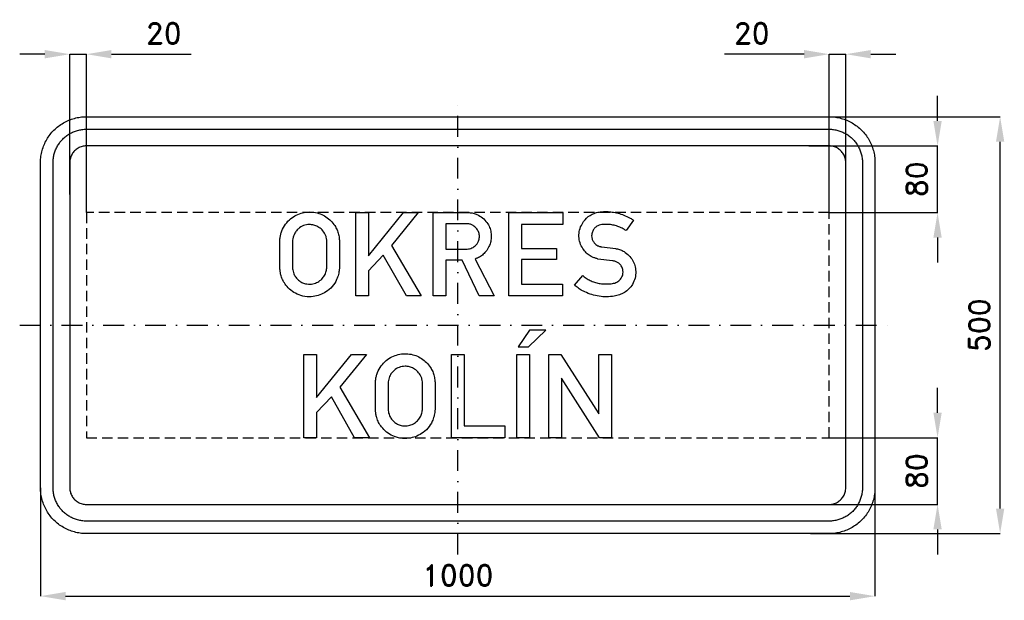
# Model space of a CAD drawing. Header units: millimetres. Extents: x -525 to 655, y -330 to 366.
import ezdxf

# ---------------------------------------------------------------- set-up
doc = ezdxf.new("R2010")
doc.units = ezdxf.units.MM
doc.header["$LTSCALE"] = 5
doc.linetypes.add('ČERCHOVANÁX2', pattern=[2, 1, -0.5, 0, -0.5])
doc.linetypes.add('ČÁRKOVANÁX2', pattern=[1.5, 1, -0.5])
doc.layers.add('Kóty', color=2, linetype='Continuous')
doc.layers.add('Značka', color=7, linetype='Continuous')
doc.styles.get("Standard").update_dxf_attribs({"font": 'romand.shx', "height": 25})
doc.dimstyles.get("Standard").update_dxf_attribs({"dimtxt": 25, "dimasz": 30, "dimexe": 0.18, "dimexo": 0.0625, "dimgap": 12.5, "dimtad": 1, "dimdec": 0, "dimzin": 0, "dimdsep": 46, "dimtxsty": 'Standard', "dimcen": 0.09, "dimadec": 0, "dimazin": 0, "dimtfac": 1, "dimtdec": 0, "dimtofl": 0, "dimtmove": 0, "dimatfit": 3, "dimfxl": 1, "dimtolj": 1, "dimtzin": 0, "dimarcsym": 0})

# ---------------------------------------------------------------- blocks, each defined once
blk = doc.blocks.new('*D2')
at = {"layer": 'Defpoints', "color": 0, "transparency": 16777216}
for p in [(411.9, 250), (650, 250), (422.8, -250)]:
    blk.add_point(p, dxfattribs=at)
at = {"layer": 'Kóty', "color": 0, "lineweight": -2, "transparency": 16777216}
for p, q in [((412, 250), (650.2, 250)), ((650, -220), (650, 220)), ((422.8, -250), (650.2, -250))]:
    blk.add_line(p, q, dxfattribs=at)
at = {"layer": 'Kóty', "color": 0, "transparency": 16777216}
for points in [[(645, 220), (655, 220), (650, 250)], [(645, -220), (655, -220), (650, -250)]]:
    blk.add_solid(points, dxfattribs=at)
at = {"layer": 'Kóty', "color": 0, "transparency": 16777216, "insert": (625, 0), "char_height": 25, "attachment_point": 5, "rotation": 90}
blk.add_mtext('\\A1;500', dxfattribs=at)
blk = doc.blocks.new('*D3')
at = {"layer": 'Defpoints', "color": 0, "transparency": 16777216}
for p in [(-500, -195), (500, -195), (500, -325)]:
    blk.add_point(p, dxfattribs=at)
at = {"layer": 'Kóty', "color": 0, "lineweight": -2, "transparency": 16777216}
for p, q in [((-500, -195.0625), (-500, -325.18)), ((500, -195.0625), (500, -325.18)), ((-470, -325), (470, -325))]:
    blk.add_line(p, q, dxfattribs=at)
at = {"layer": 'Kóty', "color": 0, "transparency": 16777216}
for points in [[(-470, -320), (-470, -330), (-500, -325)], [(470, -320), (470, -330), (500, -325)]]:
    blk.add_solid(points, dxfattribs=at)
at = {"layer": 'Kóty', "color": 0, "transparency": 16777216, "insert": (0, -300), "char_height": 25, "attachment_point": 5}
blk.add_mtext('\\A1;1000', dxfattribs=at)
blk = doc.blocks.new('*D4')
at = {"layer": 'Defpoints', "color": 0, "transparency": 16777216}
for p in [(-445, 325), (-465, 156.5), (-445, 135)]:
    blk.add_point(p, dxfattribs=at)
at = {"layer": 'Kóty', "color": 0, "lineweight": -2, "transparency": 16777216}
for p, q in [((-495, 325), (-525, 325)), ((-465, 156.6), (-465, 325.2)), ((-445, 135.1), (-445, 325.2)), ((-415, 325), (-319.5, 325))]:
    blk.add_line(p, q, dxfattribs=at)
at = {"layer": 'Kóty', "color": 0, "transparency": 16777216}
for points in [[(-495, 330), (-495, 320), (-465, 325)], [(-415, 330), (-415, 320), (-445, 325)]]:
    blk.add_solid(points, dxfattribs=at)
at = {"layer": 'Kóty', "color": 0, "transparency": 16777216, "insert": (-352.3, 350), "char_height": 25, "attachment_point": 5}
blk.add_mtext('\\A1;20', dxfattribs=at)
blk = doc.blocks.new('*D5')
at = {"layer": 'Defpoints', "color": 0, "transparency": 16777216}
for p in [(445, 325), (465, 155), (445, 135)]:
    blk.add_point(p, dxfattribs=at)
at = {"layer": 'Kóty', "color": 0, "lineweight": -2, "transparency": 16777216}
for p, q in [((415, 325), (319.5, 325)), ((445, 135.1), (445, 325.2)), ((465, 155.1), (465, 325.2)), ((495, 325), (525, 325))]:
    blk.add_line(p, q, dxfattribs=at)
at = {"layer": 'Kóty', "color": 0, "transparency": 16777216}
for points in [[(415, 330), (415, 320), (445, 325)], [(495, 330), (495, 320), (465, 325)]]:
    blk.add_solid(points, dxfattribs=at)
at = {"layer": 'Kóty', "color": 0, "transparency": 16777216, "insert": (352.3, 350), "char_height": 25, "attachment_point": 5}
blk.add_mtext('\\A1;20', dxfattribs=at)
blk = doc.blocks.new('*D6')
at = {"layer": 'Defpoints', "color": 0, "transparency": 16777216}
for p in [(420.7, 215), (575, 215), (445, 135)]:
    blk.add_point(p, dxfattribs=at)
at = {"layer": 'Kóty', "color": 0, "lineweight": -2, "transparency": 16777216}
for p, q in [((575, 245), (575, 275)), ((420.7, 215), (575.2, 215)), ((445.1, 135), (575.2, 135)), ((575, 105), (575, 75))]:
    blk.add_line(p, q, dxfattribs=at)
at = {"layer": 'Kóty', "color": 0, "transparency": 16777216}
for points in [[(570, 245), (580, 245), (575, 215)], [(570, 105), (580, 105), (575, 135)]]:
    blk.add_solid(points, dxfattribs=at)
at = {"layer": 'Kóty', "color": 0, "transparency": 16777216, "insert": (550, 175), "char_height": 25, "attachment_point": 5, "rotation": 90}
blk.add_mtext('\\A1;80', dxfattribs=at)
blk = doc.blocks.new('*D7')
at = {"layer": 'Defpoints', "color": 0, "transparency": 16777216}
for p in [(445, -135), (395.5, -215), (575, -215)]:
    blk.add_point(p, dxfattribs=at)
at = {"layer": 'Kóty', "color": 0, "lineweight": -2, "transparency": 16777216}
for p, q in [((575, -105), (575, -75)), ((445.1, -135), (575.2, -135)), ((395.6, -215), (575.2, -215)), ((575, -245), (575, -275))]:
    blk.add_line(p, q, dxfattribs=at)
at = {"layer": 'Kóty', "color": 0, "transparency": 16777216}
for points in [[(570, -105), (580, -105), (575, -135)], [(570, -245), (580, -245), (575, -215)]]:
    blk.add_solid(points, dxfattribs=at)
at = {"layer": 'Kóty', "color": 0, "transparency": 16777216, "insert": (550, -175), "char_height": 25, "attachment_point": 5, "rotation": 90}
blk.add_mtext('\\A1;80', dxfattribs=at)

msp = doc.modelspace()

# ---------------------------------------------------------------- linework, layer by layer
at = {"layer": 'Kóty'}
for points in [[(-465, 325), (-444.99, 325)], [(445.0625, 325), (465, 325)], [(575, 134.99), (575, 215)], [(575, -215), (575, -134.99)]]:
    msp.add_lwpolyline(points, dxfattribs=at)
at = {"layer": 'Značka', "color": 6, "linetype": 'ČERCHOVANÁX2', "ltscale": 5}
for points in [[(0, -275), (0, 275)], [(-525, 0), (525, 0)]]:
    msp.add_lwpolyline(points, dxfattribs=at)
at = {"layer": 'Značka', "color": 5}
for points in [[(-445, -250), (-445.216, -249.999), (-445.432, -249.998, -0.0321792), (-452.5338, -249.501, -0.035448), (-459.513, -248.051, -0.0362654), (-466.2625, -245.769, -0.0344199), (-472.6246, -242.559, -0.0337205), (-478.5523, -238.607, -0.0340821), (-483.8909, -233.891, -0.0342078), (-488.6112, -228.554, -0.0342273), (-492.5592, -222.625, -0.0340446), (-495.7458, -216.258, -0.0334115), (-498.0507, -209.513, -0.0341266), (-499.5245, -202.53, -0.0367443), (-499.9983, -195.432), (-499.9994, -195.216), (-500, -195), (-500, 195), (-499.9993, 195.216), (-499.9983, 195.432, -0.0321802), (-499.5009, 202.534, -0.0354427), (-498.0507, 209.513, -0.036265), (-495.7687, 216.263, -0.0344214), (-492.5592, 222.625, -0.0337168), (-488.6067, 228.552, -0.0340884), (-483.8909, 233.891, -0.0342123), (-478.5535, 238.611, -0.0342281), (-472.6246, 242.559, -0.0340418), (-466.2582, 245.746, -0.0334121), (-459.513, 248.051, -0.0341246), (-452.5305, 249.525, -0.0367431), (-445.432, 249.998), (-445.216, 249.999), (-445, 250), (445, 250), (445.216, 249.999), (445.432, 249.998, -0.0321879), (452.534, 249.501, -0.0354456), (459.513, 248.051, -0.0362718), (466.263, 245.769, -0.0344171), (472.625, 242.559, -0.0337226), (478.552, 238.607, -0.0340953), (483.891, 233.891, -0.0342116), (488.611, 228.554, -0.0342288), (492.559, 222.625, -0.0340381), (495.75, 216.258, -0.0334112), (498.05, 209.513, -0.0341259), (499.52, 202.53, -0.0367438), (500, 195.432), (500, 195.216), (500, 195), (500, -195), (500, -195.216), (500, -195.432, -0.0321877), (499.5, -202.534, -0.0354463), (498.05, -209.513, -0.0362733), (495.77, -216.263, -0.0344153), (492.559, -222.625, -0.0337296), (488.607, -228.552, -0.0340953), (483.891, -233.891, -0.0342052), (478.554, -238.611, -0.0342324), (472.625, -242.559, -0.0340458), (466.258, -245.746, -0.0334152), (459.513, -248.051, -0.0341301), (452.53, -249.525, -0.036746), (445.432, -249.998), (445.216, -249.999), (445, -250), (-445, -250)], [(-445, -235), (-445.1571, -235), (-445.3142, -234.999, -0.0321733), (-450.4791, -234.637, -0.0354419), (-455.5549, -233.582, -0.0362652), (-460.4636, -231.923, -0.0344184), (-465.0906, -229.589, -0.0337211), (-469.4017, -226.714, -0.034088), (-473.2843, -223.284, -0.0342101), (-476.7172, -219.403, -0.0342321), (-479.5885, -215.091, -0.0340473), (-481.9061, -210.46, -0.0334118), (-483.5823, -205.555, -0.0341273), (-484.6542, -200.477, -0.0367449), (-484.9988, -195.314), (-484.9996, -195.157), (-485, -195), (-485, 195), (-484.9995, 195.157), (-484.9988, 195.314, -0.0321805), (-484.637, 200.479, -0.0354446), (-483.5823, 205.555, -0.036267), (-481.9227, 210.464, -0.034416), (-479.5885, 215.091, -0.0337192), (-476.714, 219.402, -0.0340785), (-473.2843, 223.284, -0.0342137), (-469.4026, 226.717, -0.0342224), (-465.0906, 229.589, -0.0340475), (-460.4605, 231.906, -0.0334052), (-455.5549, 233.582, -0.0341289), (-450.4767, 234.654, -0.0367409), (-445.3142, 234.999), (-445.1571, 235), (-445, 235), (445, 235), (445.157, 235), (445.314, 234.999, -0.0321794), (450.479, 234.637, -0.0354428), (455.555, 233.582, -0.0362594), (460.464, 231.923, -0.0344088), (465.091, 229.589, -0.0337189), (469.402, 226.714, -0.0340731), (473.284, 223.284, -0.0342144), (476.717, 219.403, -0.0342259), (479.589, 215.091, -0.0340499), (481.906, 210.46, -0.0334066), (483.582, 205.555, -0.0341277), (484.654, 200.477, -0.0367414), (484.999, 195.314), (485, 195.157), (485, 195), (485, -195), (485, -195.157), (484.999, -195.314, -0.0321792), (484.637, -200.479, -0.0354414), (483.582, -205.555, -0.0362594), (481.923, -210.464, -0.0344169), (479.589, -215.091, -0.033722), (476.714, -219.402, -0.0340771), (473.284, -223.284, -0.0342099), (469.403, -226.717, -0.0342309), (465.091, -229.589, -0.0340445), (460.46, -231.906, -0.0334122), (455.555, -233.582, -0.034122), (450.477, -234.654, -0.0367414), (445.314, -234.999), (445.157, -235), (445, -235), (-445, -235)], [(-445, -215), (445, -215), (445.079, -215), (445.157, -214.999, 0.0321773), (447.74, -214.818, 0.0354428), (450.277, -214.291, 0.0362594), (452.732, -213.461, 0.0344144), (455.045, -212.294, 0.0337313), (457.201, -210.857, 0.0340656), (459.142, -209.142, 0.0342053), (460.859, -207.201, 0.0342263), (462.294, -205.045, 0.0340499), (463.453, -202.73, 0.0334177), (464.291, -200.277, 0.0341507), (464.827, -197.738, 0.0367414), (464.999, -195.157), (465, -195.079), (465, -195), (465, 195), (465, 195.079), (464.999, 195.157, 0.0321773), (464.818, 197.74, 0.0354428), (464.291, 200.277, 0.0362594), (463.461, 202.732, 0.0344248), (462.294, 205.045, 0.0337413), (460.857, 207.201, 0.0340656), (459.142, 209.142, 0.0341822), (457.201, 210.859, 0.0342257), (455.045, 212.294, 0.0340555), (452.73, 213.453, 0.0334253), (450.277, 214.291, 0.0341507), (447.738, 214.827, 0.0367426), (445.157, 214.999), (445.079, 215), (445, 215), (-445, 215), (-445.0785, 215), (-445.1571, 214.999, 0.0321792), (-447.7396, 214.818, 0.0354415), (-450.2775, 214.291, 0.0362593), (-452.7318, 213.461, 0.0344239), (-455.0453, 212.294, 0.0337303), (-457.2008, 210.857, 0.0340791), (-459.1421, 209.142, 0.0341867), (-460.8586, 207.201, 0.0342315), (-462.2943, 205.045, 0.0340516), (-463.453, 202.73, 0.0334211), (-464.2911, 200.277, 0.0341263), (-464.8271, 197.738, 0.0367456), (-464.9994, 195.157), (-464.9998, 195.079), (-465, 195), (-465, -195), (-464.9998, -195.079), (-464.9994, -195.157, 0.0321794), (-464.8185, -197.74, 0.0354442), (-464.2911, -200.277, 0.0362649), (-463.4614, -202.732, 0.0344166), (-462.2943, -205.045, 0.0337177), (-460.857, -207.201, 0.0340796), (-459.1421, -209.142, 0.0342128), (-457.2013, -210.859, 0.0342224), (-455.0453, -212.294, 0.0340475), (-452.7302, -213.453, 0.033405), (-450.2775, -214.291, 0.0341291), (-447.7384, -214.827, 0.0367409), (-445.1571, -214.999), (-445.0785, -215), (-445, -215)], [(-213.286, 101.031), (-213.245, 101.86, -0.00453754), (-213.193, 102.688, -0.0306852), (-212.631, 106.855, -0.0310717), (-211.557, 110.938, -0.0662974), (-207.713, 119.204, -0.0684787), (-201.807, 126.177, -0.0618581), (-195.312, 131.036, -0.0599271), (-187.849, 134.188, -0.0573449), (-180.139, 135.66, -0.0575819), (-172.297, 135.344, -0.0569092), (-164.8, 133.45, -0.0574971), (-157.932, 129.917, -0.0553751), (-152.117, 125.216, -0.0534568), (-147.443, 119.365, -0.04303), (-144.669, 114.329, -0.0488549), (-142.87, 108.906, -0.0227134), (-142.3, 105.939, -0.0129514), (-141.943, 102.938), (-141.895, 102.443), (-141.849, 101.948), (-141.849, 68.458), (-141.919, 67.687), (-141.995, 66.917, -0.0357734), (-143.074, 60.709, -0.0478444), (-145.172, 54.76, -0.0787915), (-150.505, 46.403, -0.0730997), (-158.12, 39.958, -0.0601217), (-165.366, 36.256, -0.0598432), (-173.266, 34.385, -0.0711098), (-183.102, 34.455, -0.074186), (-192.505, 37.313, -0.0660381), (-199.905, 41.818, -0.0616971), (-205.943, 48.052, -0.0470839), (-209.422, 53.391, -0.0538761), (-211.745, 59.271, -0.0302306), (-212.62, 63.173, -0.0176825), (-213.12, 67.146), (-213.206, 68.068), (-213.286, 68.99), (-213.286, 101.031)], [(-29.536, 35), (-29.536, 135), (12.557, 135), (13.162, 134.994, -0.005406), (13.766, 134.979, -0.0528872), (18.47, 134.292, -0.0452603), (22.995, 132.688, -0.0687466), (29.679, 128.672, -0.0741003), (34.953, 122.969, -0.0628549), (38.093, 117.317, -0.0596589), (39.776, 111.073, -0.0551335), (40.119, 105.01, -0.055186), (39.13, 99.021, -0.0623196), (36.592, 92.629, -0.0630545), (32.547, 87.052, -0.0527451), (28.391, 83.275, -0.0551986), (23.557, 80.49, -0.0114286), (22.201, 79.906), (20.828, 79.365), (43.776, 35), (25.797, 35), (5.37, 77.854), (-14.328, 77.854), (-14.328, 35), (-29.536, 35)], [(149.786, 59.521), (150.727, 58.73), (151.682, 57.958, 0.0391046), (156.267, 54.933, 0.0320851), (161.266, 52.573, 0.0326441), (166.632, 50.724, 0.0399001), (172.161, 49.677, 0.0244815), (175.89, 49.412, 0.0143266), (179.672, 49.438, 0.0353094), (185.33, 49.919, 0.0841535), (190.609, 51.677, 0.0551981), (193.061, 53.245, 0.0560302), (195.12, 55.323, 0.0573188), (196.707, 57.802, 0.0569185), (197.693, 60.573, 0.0628349), (198.09, 63.766, 0.0644184), (197.672, 66.969, 0.0858552), (195.944, 70.987, 0.0891782), (192.964, 74.177, 0.0718203), (189.822, 76.021, 0.0592913), (186.328, 76.99), (185.901, 77.06), (185.474, 77.125), (168.047, 79.354), (167.344, 79.561), (166.641, 79.771, -0.0177887), (163.276, 80.904, -0.0323106), (160.047, 82.365, -0.0621786), (155.133, 85.724, -0.0552819), (151.089, 90.177, -0.0688277), (147.234, 96.947, -0.0729015), (145.422, 104.479, -0.0746663), (145.639, 112.225, -0.0722586), (148.109, 119.656, -0.0946119), (154.445, 128.405, -0.103599), (163.484, 134.021, -0.0552065), (169.208, 135.635, -0.035099), (175.151, 136.198, -0.0294167), (181.841, 136.065, -0.0306427), (188.443, 135.135, -0.0329449), (195.595, 133.261, -0.029921), (202.474, 130.5, -0.0195814), (205.953, 128.754, -0.0289231), (209.234, 126.688), (209.878, 126.223), (210.516, 125.75), (201.932, 113.448), (200.818, 114.137), (199.693, 114.813, 0.031831), (194.401, 117.474, 0.0354768), (188.828, 119.396, 0.037909), (183.146, 120.574, 0.0356145), (177.224, 120.906, 0.0569533), (170.943, 120.29, 0.118688), (165.474, 117.708, 0.0895802), (162.687, 114.681, 0.0771417), (160.995, 110.854, 0.050936), (160.504, 108.27, 0.0549919), (160.568, 105.667, 0.0765758), (161.603, 102.003, 0.0702009), (163.661, 98.76, 0.0531856), (165.638, 96.764, 0.0574141), (167.984, 95.26, 0.0305531), (169.253, 94.703, 0.0329698), (170.578, 94.313, 0.0196341), (171.609, 94.119), (172.651, 93.979), (189.151, 91.813), (189.719, 91.744), (190.286, 91.667, -0.0576913), (194.924, 90.394, -0.0453565), (199.255, 88.177, -0.0621053), (205.033, 83.703, -0.068457), (209.443, 77.927, -0.0673499), (212.249, 71.499, -0.064538), (213.297, 64.531, -0.0735395), (212.479, 56.452, -0.0756858), (209.339, 48.969, -0.0656708), (205.139, 43.439, -0.0666873), (199.682, 39.219, -0.056086), (193.816, 36.521, -0.038299), (187.505, 34.958, -0.042203), (178.477, 34.063, -0.0424772), (169.464, 34.698, -0.0406804), (160.658, 36.66, -0.0369106), (152.234, 39.969, -0.0289614), (146.733, 42.886, -0.0389498), (141.703, 46.5), (140.827, 47.243), (139.964, 48), (149.786, 59.521)], [(-198.057, 100.969), (-198.057, 68.979), (-198.015, 68.375, 0.00513853), (-197.964, 67.771, 0.0375936), (-197.423, 64.618, 0.0416849), (-196.391, 61.583, 0.0628998), (-194.053, 57.457, 0.0601824), (-190.766, 54, 0.059415), (-186.918, 51.36, 0.0643267), (-182.578, 49.75, 0.0505186), (-178.996, 49.214, 0.0445808), (-175.349, 49.365, 0.0739161), (-169.2, 51.002, 0.0850026), (-163.891, 54.438, 0.0736308), (-160.346, 58.533, 0.063582), (-158.026, 63.448, 0.0332123), (-157.33, 65.909, 0.0426504), (-157.016, 68.427), (-157.003, 68.75), (-156.995, 69.073), (-156.995, 100.896), (-156.988, 101.464, 0.00839552), (-156.995, 102.031, 0.0626163), (-157.557, 105.516, 0.0483194), (-158.891, 108.844, 0.0769065), (-162.591, 114.225, 0.0837716), (-167.745, 118.146, 0.0698635), (-172.531, 120.078, 0.0666702), (-177.703, 120.656, 0.0885175), (-184.82, 119.406, 0.0981208), (-190.943, 115.729, 0.0628423), (-193.991, 112.425, 0.0513994), (-196.224, 108.5, 0.0395159), (-197.398, 105.357, 0.0507383), (-197.984, 102.083, 0.00718858), (-198.026, 101.527), (-198.057, 100.969)], [(-14.328, 121.521), (-14.328, 91.198), (10.214, 91.198), (10.823, 91.224, 0.00594638), (11.432, 91.26, 0.0407969), (14.209, 91.684, 0.0494148), (16.88, 92.604, 0.110772), (22.106, 96.429, 0.114767), (25.224, 102.135, 0.0851604), (25.933, 106.585, 0.0800994), (25.172, 111, 0.084072), (22.94, 115.375, 0.0812236), (19.391, 118.823, 0.067107), (16.07, 120.683, 0.0821287), (12.422, 121.479, 0.0080152), (11.985, 121.505), (11.547, 121.521), (-14.328, 121.521)], [(-98.682, -68.969), (-98.64, -68.14), (-98.589, -67.312, -0.0306774), (-98.027, -63.145, -0.031069), (-96.953, -59.062, -0.0662996), (-93.109, -50.796, -0.0684808), (-87.203, -43.823, -0.0618566), (-80.708, -38.964, -0.05993), (-73.245, -35.812, -0.0573444), (-65.535, -34.34, -0.0575803), (-57.693, -34.656, -0.056915), (-50.196, -36.55, -0.0574989), (-43.328, -40.083, -0.0553766), (-37.513, -44.784, -0.0534573), (-32.839, -50.635, -0.0430324), (-30.065, -55.671, -0.0488556), (-28.266, -61.094, -0.0227125), (-27.696, -64.061, -0.0129407), (-27.339, -67.062), (-27.291, -67.557), (-27.245, -68.052), (-27.245, -101.542), (-27.315, -102.313), (-27.391, -103.083, -0.0357695), (-28.47, -109.291, -0.0478398), (-30.568, -115.24, -0.0787939), (-35.901, -123.597, -0.0730979), (-43.516, -130.042, -0.0601161), (-50.762, -133.744, -0.0598484), (-58.661, -135.615, -0.0711106), (-68.498, -135.545, -0.0741871), (-77.901, -132.687, -0.0660425), (-85.3, -128.182, -0.0616966), (-91.339, -121.948, -0.0470905), (-94.817, -116.609, -0.0538798), (-97.141, -110.729, -0.0302296), (-98.016, -106.827, -0.0176811), (-98.516, -102.854), (-98.601, -101.932), (-98.682, -101.01), (-98.682, -68.969)], [(-83.453, -69.031), (-83.453, -101.021), (-83.41, -101.625), (-83.359, -102.229, 0.0375903), (-82.819, -105.382, 0.0416818), (-81.786, -108.417, 0.0628983), (-79.449, -112.543, 0.0601731), (-76.161, -116, 0.0594203), (-72.314, -118.64, 0.0643267), (-67.974, -120.25, 0.0505228), (-64.392, -120.787, 0.0445634), (-60.745, -120.635, 0.073909), (-54.596, -118.998, 0.0850025), (-49.286, -115.562, 0.0736308), (-45.741, -111.467, 0.0635854), (-43.422, -106.552, 0.0332011), (-42.725, -104.091, 0.0426371), (-42.411, -101.573), (-42.399, -101.25), (-42.391, -100.927), (-42.391, -69.104), (-42.384, -68.536), (-42.391, -67.969, 0.062614), (-42.953, -64.484, 0.0483306), (-44.286, -61.156, 0.0769065), (-47.986, -55.775, 0.0837774), (-53.141, -51.854, 0.0698644), (-57.927, -49.922, 0.066675), (-63.099, -49.344, 0.0885196), (-70.215, -50.594, 0.0981235), (-76.339, -54.271, 0.0628477), (-79.387, -57.575, 0.0513942), (-81.62, -61.5, 0.0395315), (-82.794, -64.643, 0.0507468), (-83.38, -67.917), (-83.422, -68.473), (-83.453, -69.031)]]:
    msp.add_lwpolyline(points, format="xyb", dxfattribs=at)
at = {"layer": 'Značka', "color": 6, "linetype": 'ČÁRKOVANÁX2', "ltscale": 2.5}
msp.add_lwpolyline([(-444.99, -134.99), (444.99, -134.99), (444.99, 134.99), (-444.99, 134.99), (-444.99, -134.99)], dxfattribs=at)
at = {"layer": 'Značka', "color": 5}
for points in [[(-122.266, 35.01), (-122.266, 135), (-107.172, 135), (-107.172, 83.177), (-65.13, 135), (-47.255, 135), (-79.453, 95.698), (-43.703, 35.01), (-61.568, 35.01), (-89.349, 83.99), (-107.172, 65.208), (-107.172, 35.01), (-122.266, 35.01)], [(61.276, 35), (61.276, 134.99), (125.797, 134.99), (125.797, 120.573), (76.453, 120.573), (76.453, 92.063), (118.516, 92.063), (118.516, 78.667), (76.453, 78.667), (76.453, 49.208), (125.682, 49.208), (125.682, 35), (61.276, 35)], [(72.52, -25.84), (84.6, -25.84), (105.48, -6.16), (85.8, -6.16), (72.52, -25.84)], [(-184.339, -134.99), (-184.339, -35), (-169.245, -35), (-169.245, -86.823), (-127.203, -35), (-109.328, -35), (-141.526, -74.302), (-105.776, -134.99), (-123.641, -134.99), (-151.422, -86.01), (-169.245, -104.792), (-169.245, -134.99), (-184.339, -134.99)], [(-7.661, -135), (-7.661, -35), (7.536, -35), (7.536, -120.656), (56.578, -120.656), (56.578, -135), (-7.661, -135)], [(70.745, -135), (70.745, -35.01), (85.901, -35.01), (85.901, -135), (70.745, -135)], [(109.245, -135), (109.245, -35), (123.599, -35), (169.026, -106.375), (169.026, -35), (184.339, -35), (184.234, -135), (169.88, -135), (124.359, -63.719), (124.359, -135), (109.245, -135)]]:
    msp.add_lwpolyline(points, dxfattribs=at)

# ---------------------------------------------------------------- dimensions: what is measured, and where the dimension line sits
at = {"layer": 'Kóty'}
for base, p1, p2, picture, middle in [((-444.99, 325), (-465, 156.5032), (-444.99, 134.99), '*D4', (-352.2519, 350)), ((444.99, 325), (465, 155), (444.99, 134.99), '*D5', (352.2519, 350)), ((500, -325), (-500, -195), (500, -195), '*D3', (0, -300))]:
    dim = msp.add_linear_dim(base=base, p1=p1, p2=p2, dimstyle='Standard', dxfattribs=at)
    dim.commit()
    dim.dimension.update_dxf_attribs({"geometry": picture, "text_midpoint": middle})
for base, p1, p2, picture, middle in [((575, 215), (444.99, 134.99), (420.6793, 215), '*D6', (550, 174.995)), ((650, 250), (422.7749, -250), (411.9237, 250), '*D2', (625, 0)), ((575, -215), (444.99, -134.99), (395.518, -215), '*D7', (550, -174.995))]:
    dim = msp.add_linear_dim(base=base, p1=p1, p2=p2, angle=90, dimstyle='Standard', dxfattribs=at)
    dim.commit()
    dim.dimension.update_dxf_attribs({"geometry": picture, "text_midpoint": middle})

doc.saveas('drawing.dxf')
